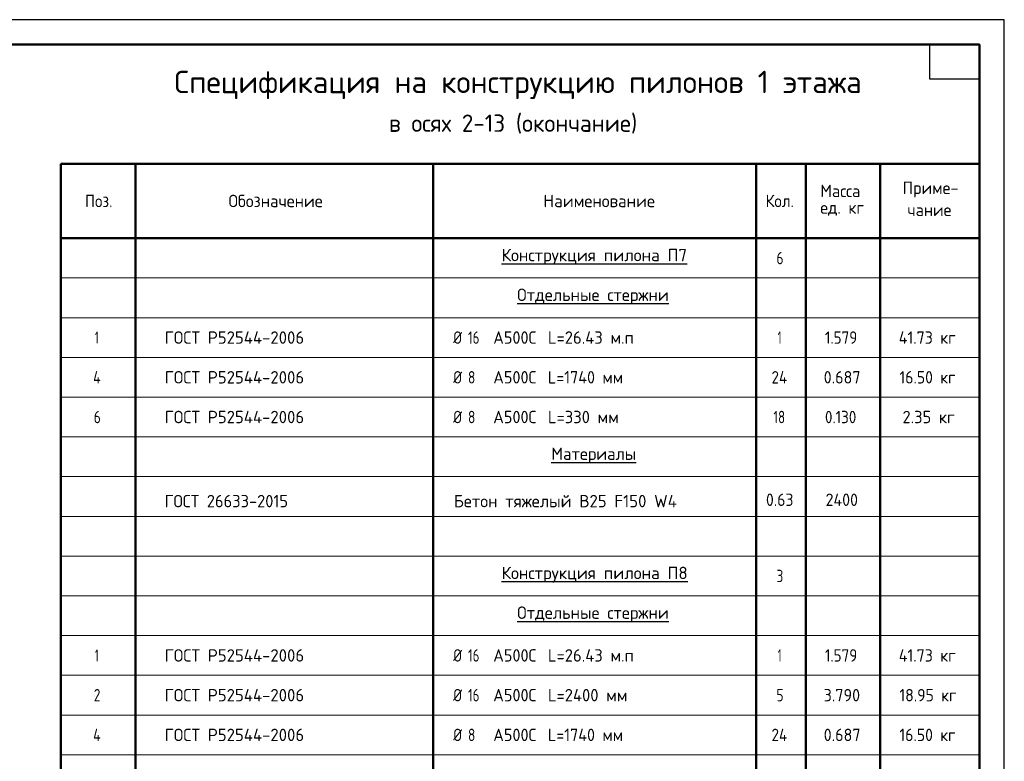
# Model space of a CAD drawing. Header units: millimetres. Extents: x 0 to 42000, y 0 to 29700.
# Tile 4 of 4: x 22170 to 42000, y 14768 to 29700. Entities that reach past the tile are written whole.
import ezdxf

# ---------------------------------------------------------------- set-up
doc = ezdxf.new("R2010")
doc.units = ezdxf.units.MM
doc.layers.add('Standard', color=7, linetype='Continuous', lineweight=25)
doc.styles.add('ISOCPEUR', font='txt')

msp = doc.modelspace()

# ---------------------------------------------------------------- linework, layer by layer
at = {"layer": 'Standard', "color": 7, "linetype": 'Continuous', "lineweight": 35, "transparency": 33554687}
for p, q in [((41500, 27600), (41500, 20500)), ((41500, 27200), (41500, 20100))]:
    msp.add_line(p, q, dxfattribs=at)
at = {"layer": 'Standard', "color": 7, "linetype": 'Continuous', "lineweight": 50, "transparency": 33554687}
for p, q in [((41500, 27100), (41500, 23200)), ((41500, 26800), (23000, 26800)), ((23000, 26800), (23000, 25300)), ((24500, 26800), (24500, 25300)), ((30500, 26800), (30500, 25300)), ((37000, 26800), (37000, 25300)), ((38000, 26800), (38000, 25300)), ((39500, 26800), (39500, 25300)), ((41500, 26800), (41500, 25300)), ((41500, 25300), (23000, 25300)), ((23000, 25300), (23000, 6900)), ((24500, 25300), (24500, 6900)), ((30500, 25300), (30500, 6900)), ((37000, 25300), (37000, 6900)), ((38000, 25300), (38000, 6900)), ((39500, 25300), (39500, 6900)), ((41500, 25300), (41500, 6900))]:
    msp.add_line(p, q, dxfattribs=at)
at = {"layer": 'Standard', "color": 7, "linetype": 'Continuous', "lineweight": 13, "transparency": 33554687}
for p, q in [((41500, 24500), (23000, 24500)), ((41500, 23700), (23000, 23700)), ((41500, 22900), (23000, 22900)), ((41500, 22100), (23000, 22100)), ((41500, 21300), (23000, 21300)), ((41500, 20500), (23000, 20500)), ((41500, 19700), (23000, 19700)), ((41500, 18900), (23000, 18900)), ((41500, 18100), (23000, 18100)), ((41500, 17300), (23000, 17300)), ((41500, 16500), (23000, 16500)), ((41500, 15700), (23000, 15700)), ((41500, 14900), (23000, 14900))]:
    msp.add_line(p, q, dxfattribs=at)
at = {"layer": 'Standard', "color": 7, "linetype": 'Continuous', "lineweight": 25, "transparency": 33554687}
for points in [[(0, 0), (42000, 0), (42000, 29700), (0, 29700), (0, 0)], [(41500, 29200), (41500, 28500), (40500, 28500), (40500, 29200), (41500, 29200)]]:
    msp.add_lwpolyline(points, close=True, dxfattribs=at)
at = {"layer": 'Standard', "color": 7, "linetype": 'Continuous', "lineweight": 50, "transparency": 33554687}
msp.add_lwpolyline([(2000, 29200), (41500, 29200), (41500, 500), (2000, 500), (2000, 29200)], close=True, dxfattribs=at)
msp.add_lwpolyline([(2000, 29200), (2000, 500), (41500, 500), (41500, 29200), (2000, 29200)], dxfattribs=at)

# ---------------------------------------------------------------- texts
at = {"layer": 'Standard', "color": 7, "linetype": 'Continuous', "lineweight": 50, "transparency": 33554687, "attachment_point": 7, "style": 'ISOCPEUR'}
for s, insert, char_height, width in [('\\W0.99;Спецификация на конструкцию пилонов 1 этажа', (25286, 28100), 450, 14142.38), ('\\W0.97;в осях 2-13 (окончание)', (29606, 27407), 350, 5417.44)]:
    msp.add_mtext(s, dxfattribs=dict(at, insert=insert, char_height=char_height, width=width))
at = {"layer": 'Standard', "color": 7, "linetype": 'Continuous', "lineweight": 25, "transparency": 33554687, "char_height": 250, "attachment_point": 7, "style": 'ISOCPEUR'}
for s, insert, width in [('\\W0.95;Масса', (38294, 26127), 1043.43), ('\\W0.97;Обозначение', (26376, 25925), 2082.85), ('\\W0.93;Кол.', (37191, 25925), 740.2), ('\\W0.96;Приме-', (39950, 26121), 1218.74), ('\\W0.92;Поз.', (23484, 25925), 727.49), ('\\W0.98;Наименование', (32717, 25925), 2320.66), ('\\W0.95;ед. кг', (38294, 25752), 1042.91), ('\\W0.95;чание', (40050, 25746), 1017.69), ('\\W0.99;{\\LКонструкция пилона П7}', (31875, 24768), 3871.19), ('\\W0.78;6', (37412, 24775), 271.99), ('\\W0.98;{\\LОтдельные стержни}', (32188, 23968), 3246.34), ('\\W0.56;1', (23687, 23175), 194.45), ('\\W0.98;ГОСТ Р52544-2006', (25090, 23175), 3020.99), ('\\W0.83;Ø', (30900, 23175), 354.17), ('\\W0.75;16', (31199, 23175), 393.57), ('\\W0.95;А500С', (31707, 23175), 1042.9), ('\\W0.97;L=26.43 м.п', (32808, 23175), 1870.29), ('\\W0.56;1', (37438, 23175), 194.43), ('\\W0.88;1.579', (38388, 23175), 834.26), ('\\W0.93;41.73 кг', (39875, 23175), 1364.98), ('\\W0.80;4', (23650, 22375), 299.86), ('\\W0.98;ГОСТ Р52544-2006', (25090, 22375), 3020.99), ('\\W0.83;Ø', (30900, 22375), 354.17), ('\\W0.78;8', (31199, 22375), 272.01), ('\\W0.95;А500С', (31707, 22375), 1042.9), ('\\W0.94;L=1740 мм', (32808, 22375), 1691.68), ('\\W0.88;24', (37312, 22375), 484.99), ('\\W0.94;0.687', (38362, 22375), 891.68), ('\\W0.92;16.50 кг', (39888, 22375), 1339.75), ('\\W0.78;6', (23662, 21575), 272.01), ('\\W0.98;ГОСТ Р52544-2006', (25090, 21575), 3020.99), ('\\W0.83;Ø', (30900, 21575), 354.17), ('\\W0.78;8', (31199, 21575), 272.01), ('\\W0.95;А500С', (31707, 21575), 1042.9), ('\\W0.97;L=330 мм', (32808, 21575), 1544.86), ('\\W0.75;18', (37350, 21575), 393.56), ('\\W0.88;0.130', (38388, 21575), 834.26), ('\\W0.96;2.35 кг', (39950, 21575), 1218.74), ('\\W0.97;{\\LМатериалы}', (32875, 20768), 1870.54), ('\\W0.96;ГОСТ 26633-2015', (25088, 19882), 2718.62), ('\\W0.98;Бетон тяжелый В25 F150 W4', (30914, 19882), 4695.09), ('\\W0.92;0.63', (37200, 19909), 714.78), ('\\W0.93;2400', (38401, 19909), 841.35), ('\\W0.99;{\\LКонструкция пилона П8}', (31875, 18368), 3871.19), ('\\W0.78;3', (37412, 18375), 271.99), ('\\W0.98;{\\LОтдельные стержни}', (32188, 17568), 3246.34), ('\\W0.56;1', (23687, 16775), 194.45), ('\\W0.98;ГОСТ Р52544-2006', (25090, 16775), 3020.99), ('\\W0.83;Ø', (30900, 16775), 354.17), ('\\W0.75;16', (31199, 16775), 393.57), ('\\W0.95;А500С', (31707, 16775), 1042.9), ('\\W0.97;L=26.43 м.п', (32808, 16775), 1870.29), ('\\W0.56;1', (37438, 16775), 194.43), ('\\W0.88;1.579', (38388, 16775), 834.26), ('\\W0.93;41.73 кг', (39875, 16775), 1364.98), ('\\W0.78;2', (23662, 15975), 272.01), ('\\W0.98;ГОСТ Р52544-2006', (25090, 15975), 3020.99), ('\\W0.83;Ø', (30900, 15975), 354.17), ('\\W0.75;16', (31199, 15975), 393.57), ('\\W0.95;А500С', (31707, 15975), 1042.9), ('\\W0.97;L=2400 мм', (32808, 15975), 1745.27), ('\\W0.78;5', (37412, 15975), 271.99), ('\\W0.94;3.790', (38362, 15975), 891.68), ('\\W0.92;18.95 кг', (39888, 15975), 1339.75), ('\\W0.80;4', (23650, 15175), 299.86), ('\\W0.98;ГОСТ Р52544-2006', (25090, 15175), 3020.99), ('\\W0.83;Ø', (30900, 15175), 354.17), ('\\W0.78;8', (31199, 15175), 272.01), ('\\W0.95;А500С', (31707, 15175), 1042.9), ('\\W0.94;L=1740 мм', (32808, 15175), 1691.68), ('\\W0.88;24', (37312, 15175), 484.99), ('\\W0.94;0.687', (38362, 15175), 891.68), ('\\W0.92;16.50 кг', (39888, 15175), 1339.75)]:
    msp.add_mtext(s, dxfattribs=dict(at, insert=insert, width=width))

doc.saveas('drawing.dxf')
